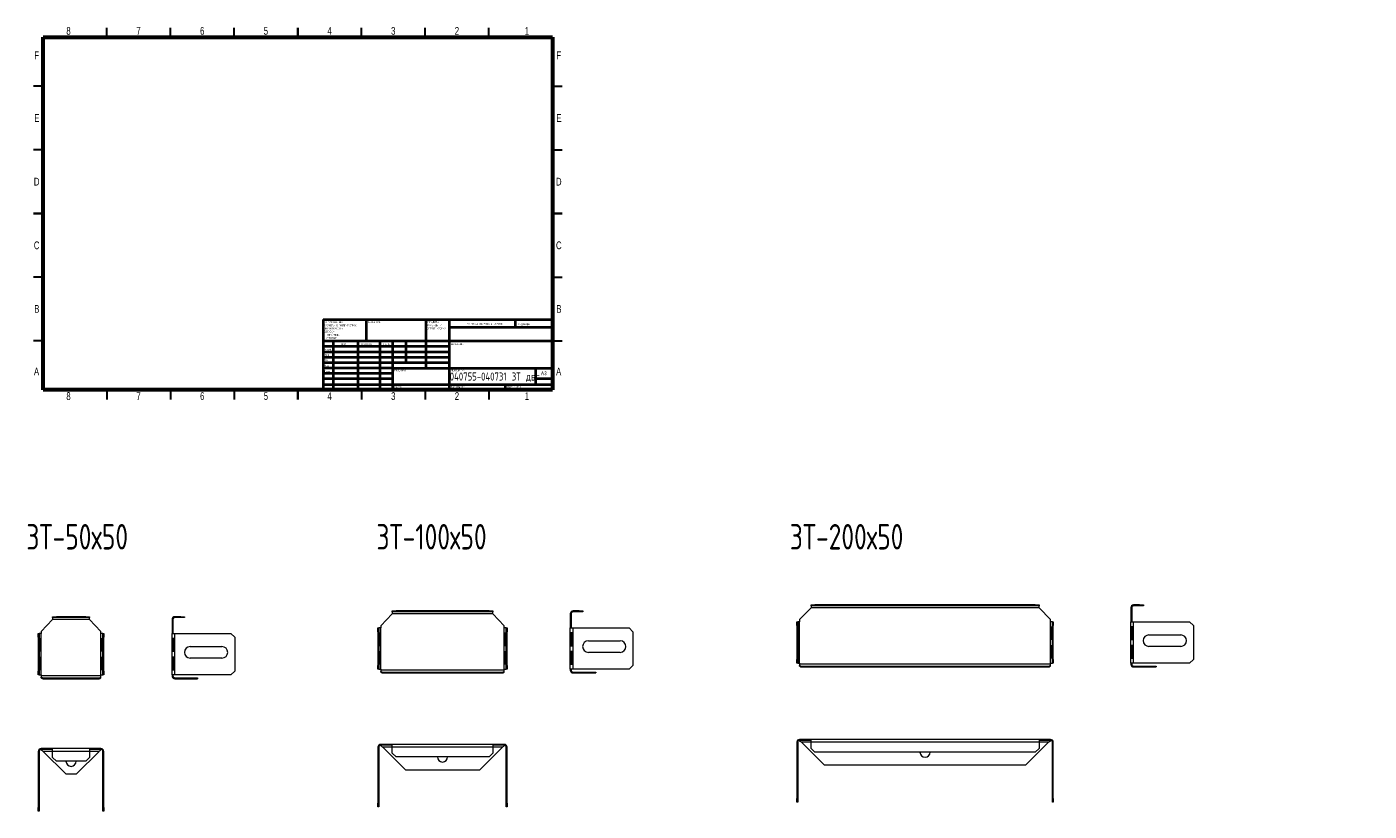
# Model space of a CAD drawing. Header units: millimetres. Extents: x -3 to 2198, y -1224 to 295.
# Tile 2 of 3: x -3 to 1051, y -321 to 295. Entities that reach past the tile are written whole.
import ezdxf

# ---------------------------------------------------------------- set-up
doc = ezdxf.new("R2010")
doc.units = ezdxf.units.MM
doc.styles.add('SLDTEXTSTYLE0', font='TXT', dxfattribs={"width": 0.7, "bigfont": 'bigfont'})
doc.styles.add('SLDTEXTSTYLE1', font='TXT', dxfattribs={"width": 0.75, "bigfont": 'bigfont'})
doc.styles.add('SLDTEXTSTYLE2', font='TXT', dxfattribs={"width": 0.75})
doc.styles.add('SLDTEXTSTYLE3', font='TXT', dxfattribs={"width": 0.681818, "bigfont": 'bigfont'})

# ---------------------------------------------------------------- blocks, each defined once
blk = doc.blocks.new('SW_NOTE_0')
at = {"color": 0, "linetype": 'Continuous', "lineweight": 0, "char_height": 1.5, "attachment_point": 1, "style": 'SLDTEXTSTYLE1'}
for s, insert in [('\\M+18452\\M+18443\\M+1844C\\M+18440\\M+18444\\M+18449\\M+18453\\M+1845D', (0, 1.9)), ('\\M+18448\\M+18440\\M+18454\\M+18452\\M+18445\\M+1844E\\M+18457\\M+1845C \\M+18449', (0, -0.6)), ('\\M+1844F\\M+18452\\M+18453\\M+18451\\M+1845C\\M+18445 \\M+1844B\\M+18451\\M+1844F\\M+1844D\\M+1844B\\M+18449', (0, -3.1))]:
    blk.add_mtext(s, dxfattribs=dict(at, insert=insert))
blk = doc.blocks.new('SW_NOTE_1')
at = {"color": 0, "linetype": 'Continuous', "lineweight": 0, "char_height": 1.5, "attachment_point": 1, "style": 'SLDTEXTSTYLE1'}
for s, insert in [('\\M+18450\\M+1844F \\M+18454\\M+1844D\\M+1844F\\M+1844C\\M+18458\\M+18440\\M+1844E\\M+18449\\M+1845F:', (0, 1.9)), ('\\M+18451\\M+18440\\M+18448\\M+1844D\\M+18445\\M+18451\\M+1845C \\M+18442 \\M+1844D\\M+18449\\M+1844C\\M+1844C\\M+18449\\M+1844D\\M+18445\\M+18453\\M+18451\\M+18440\\M+18456', (0, -0.6)), ('\\M+18459\\M+18445\\M+18451\\M+1844F\\M+18456\\M+1844F\\M+18442\\M+18440\\M+18453\\M+1844F\\M+18452\\M+18453\\M+1845D:', (0, -3.1)), ('\\M+18444\\M+1844F\\M+18450\\M+18454\\M+18452\\M+1844B\\M+18449:', (0, -5.6)), ('\\M+1844C\\M+18449\\M+1844E\\M+18445\\M+1844A\\M+1844E\\M+1845C\\M+18445:', (1.7, -8.1)), ('\\M+18454\\M+18443\\M+1844C\\M+1844F\\M+18442\\M+1845C\\M+18445:', (1.7, -10.6))]:
    blk.add_mtext(s, dxfattribs=dict(at, insert=insert))

msp = doc.modelspace()

# ---------------------------------------------------------------- linework, layer by layer
at = {"color": 7, "linetype": 'Continuous', "lineweight": 60}
for p, q in [((10, 10), (10, 287)), ((10, 287), (410, 287)), ((410, 287), (410, 10)), ((410, 10), (10, 10))]:
    msp.add_line(p, q, dxfattribs=at)
at = {"color": 7, "linetype": 'Continuous', "lineweight": 30}
for p, q in [((60, 287), (60, 294.5)), ((110, 287), (110, 294.5)), ((160, 287), (160, 294.5)), ((210, 287), (210, 294.5)), ((210, 294.5), (210, 287)), ((260, 287), (260, 294.5)), ((310, 287), (310, 294.5)), ((360, 287), (360, 294.5)), ((10, 248.5), (2.5, 248.5)), ((410, 248.5), (417.5, 248.5)), ((10, 198.5), (2.5, 198.5)), ((410, 198.5), (417.5, 198.5)), ((10, 148.5), (2.5, 148.5)), ((2.5, 148.5), (10, 148.5)), ((410, 148.5), (417.5, 148.5)), ((417.5, 148.5), (410, 148.5)), ((10, 98.5), (2.5, 98.5)), ((410, 98.5), (417.5, 98.5)), ((10, 48.5), (2.5, 48.5)), ((410, 48.5), (417.5, 48.5)), ((60, 10), (60, 2.5)), ((110, 10), (110, 2.5)), ((160, 10), (160, 2.5)), ((210, 10), (210, 2.5)), ((210, 2.5), (210, 10)), ((260, 10), (260, 2.5)), ((310, 10), (310, 2.5)), ((360, 10), (360, 2.5))]:
    msp.add_line(p, q, dxfattribs=at)
at = {"color": 7, "linetype": 'Continuous', "lineweight": 40}
for p, q in [((230, 65.2), (410, 65.2)), ((230, 65.2), (230, 10)), ((263.8, 48.2), (263.8, 65.2)), ((310.6, 65.2), (310.6, 27)), ((328.8, 65.2), (328.8, 10)), ((380.8, 58.9), (380.8, 65.2)), ((410, 58.9), (328.8, 58.9)), ((410, 48.2), (230, 48.2)), ((328.8, 44), (230, 44)), ((237.8, 48.2), (237.8, 10)), ((257, 48.2), (257, 10)), ((274.4, 48.2), (274.4, 10)), ((284.6, 10), (284.6, 48.2)), ((295, 31.2), (295, 48.2)), ((328.8, 39.7), (230, 39.7)), ((328.8, 35.5), (230, 35.5)), ((328.8, 31.2), (230, 31.2)), ((284.6, 27), (230, 27)), ((284.6, 22.7), (230, 22.7)), ((284.6, 27), (410, 27)), ((397, 14.2), (397, 27)), ((284.6, 18.5), (230, 18.5)), ((230, 14.2), (410, 14.2)), ((373, 10), (373, 14.2)), ((410, 18.5), (397, 18.5))]:
    msp.add_line(p, q, dxfattribs=at)
at = {"color": 7, "linetype": 'Continuous', "lineweight": 15}
for p, q in [((17.4, -169), (17.4, -168.3)), ((17.4, -168.3), (20.4, -168.3)), ((20.4, -168.3), (20.4, -169)), ((43.4, -168.3), (20.4, -168.3)), ((43.4, -169), (43.4, -168.3)), ((43.4, -168.3), (46.4, -168.3)), ((46.4, -168.3), (46.4, -169)), ((113.4, -168.3), (113.4, -169)), ((118.1, -168.3), (113.4, -168.3)), ((118.1, -169), (118.1, -168.3)), ((118.1, -168.3), (121.1, -168.3)), ((121.1, -168.3), (121.1, -169)), ((284.1, -166.1), (275.2, -175.4)), ((284.1, -164.5), (284.1, -163.8)), ((284.1, -163.8), (287.1, -163.8)), ((287.1, -164.5), (284.1, -164.5)), ((284.1, -164.5), (284.1, -166)), ((363.1, -166), (284.1, -166)), ((284.1, -166), (284.1, -166.1)), ((287.1, -163.8), (287.1, -164.5)), ((360.1, -163.8), (287.1, -163.8)), ((360.1, -164.5), (287.1, -164.5)), ((360.1, -164.5), (360.1, -163.8)), ((360.1, -163.8), (363.1, -163.8)), ((363.1, -164.5), (360.1, -164.5)), ((363.1, -163.8), (363.1, -164.5)), ((363.1, -166), (363.1, -164.5)), ((363.1, -166.1), (363.1, -166)), ((372.1, -175.4), (363.1, -166.1)), ((423.9, -166), (424.6, -166)), ((423.9, -166), (423.9, -166.1)), ((424.6, -166.1), (423.9, -166.1)), ((423.9, -166.1), (423.9, -175.4)), ((424.6, -166), (424.6, -166.1)), ((424.6, -166.1), (424.6, -175.4)), ((426.1, -163.8), (426.1, -164.5)), ((430.9, -163.8), (426.1, -163.8)), ((430.9, -164.5), (426.1, -164.5)), ((430.9, -164.5), (430.9, -163.8)), ((430.9, -163.8), (433.9, -163.8)), ((433.9, -164.5), (430.9, -164.5)), ((433.9, -163.8), (433.9, -164.5)), ((613, -161.3), (604, -170.6)), ((613, -159.8), (613, -159.1)), ((613, -159.1), (616, -159.1)), ((616, -159.8), (613, -159.8)), ((613, -159.8), (613, -161.3)), ((792, -161.3), (613, -161.3)), ((613, -161.3), (613, -161.3)), ((616, -159.1), (616, -159.8)), ((789, -159.1), (616, -159.1)), ((789, -159.8), (616, -159.8)), ((789, -159.8), (789, -159.1)), ((789, -159.1), (792, -159.1)), ((792, -159.8), (789, -159.8)), ((792, -159.1), (792, -159.8)), ((792, -161.3), (792, -159.8)), ((792, -161.3), (792, -161.3)), ((800.9, -170.6), (792, -161.3)), ((864.8, -161.3), (864.1, -161.3)), ((864.1, -161.3), (864.1, -170.6)), ((864.1, -161.3), (864.8, -161.3)), ((864.1, -161.3), (864.1, -161.3)), ((864.8, -161.3), (864.8, -170.6)), ((864.8, -161.3), (864.8, -161.3)), ((866.3, -159.1), (866.3, -159.8)), ((871, -159.1), (866.3, -159.1)), ((871, -159.8), (866.3, -159.8)), ((871, -159.8), (871, -159.1)), ((871, -159.1), (874, -159.1)), ((874, -159.8), (871, -159.8)), ((874, -159.1), (874, -159.8)), ((17.4, -170.5), (8.4, -179.8)), ((20.4, -169), (17.4, -169)), ((17.4, -169), (17.4, -170.5)), ((46.4, -170.5), (17.4, -170.5)), ((17.4, -170.5), (17.4, -170.5)), ((43.4, -169), (20.4, -169)), ((46.4, -169), (43.4, -169)), ((46.4, -170.5), (46.4, -169)), ((46.4, -170.5), (46.4, -170.5)), ((55.4, -179.8), (46.4, -170.5)), ((111.9, -170.5), (111.2, -170.5)), ((111.2, -170.5), (111.2, -179.8)), ((111.2, -170.5), (111.9, -170.5)), ((111.2, -170.5), (111.2, -170.5)), ((111.9, -170.5), (111.9, -179.8)), ((111.9, -170.5), (111.9, -170.5)), ((118.1, -169), (113.4, -169)), ((121.1, -169), (118.1, -169)), ((272.9, -177.1), (273.6, -177.1)), ((272.9, -180.1), (272.9, -177.1)), ((273.6, -177.1), (273.6, -180.1)), ((275.1, -177.1), (273.6, -177.1)), ((275.1, -209.6), (275.1, -177.1)), ((275.2, -177.1), (275.1, -177.1)), ((275.2, -175.4), (275.2, -177.1)), ((372.1, -177.1), (372.1, -175.4)), ((372.1, -209.6), (372.1, -177.1)), ((373.6, -177.1), (372.1, -177.1)), ((372.1, -177.1), (372.1, -177.1)), ((373.6, -177.1), (374.3, -177.1)), ((373.6, -180.1), (373.6, -177.1)), ((374.3, -177.1), (374.3, -180.1)), ((424.6, -175.4), (423.9, -175.4)), ((423.9, -175.4), (423.9, -177.1)), ((423.9, -177.1), (426.1, -177.1)), ((423.9, -209.6), (423.9, -177.1)), ((424.6, -175.4), (424.6, -177.1)), ((426.1, -209.6), (426.1, -177.1)), ((426.1, -177.1), (470.1, -177.1)), ((473.1, -180.1), (470.1, -177.1)), ((601.8, -175.3), (601.8, -172.3)), ((601.8, -172.3), (602.5, -172.3)), ((602.5, -175.3), (601.8, -175.3)), ((601.8, -175.3), (601.8, -201.8)), ((602.5, -172.3), (602.5, -175.3)), ((604, -172.3), (602.5, -172.3)), ((602.5, -175.3), (602.5, -201.8)), ((602.5, -176.3), (603.6, -176.3)), ((602.5, -186.3), (602.5, -176.3)), ((603.4, -176.3), (603.4, -186.3)), ((603.6, -176.3), (603.6, -186.3)), ((604, -170.6), (604, -172.3)), ((604, -204.8), (604, -172.3)), ((604, -172.3), (604, -172.3)), ((800.9, -172.3), (800.9, -170.6)), ((801, -172.3), (800.9, -172.3)), ((801, -204.8), (801, -172.3)), ((802.5, -172.3), (801, -172.3)), ((801.3, -186.3), (801.3, -176.3)), ((801.3, -176.3), (802.4, -176.3)), ((801.5, -186.3), (801.5, -176.3)), ((802.4, -176.3), (802.4, -186.3)), ((802.5, -172.3), (803.2, -172.3)), ((802.5, -175.3), (802.5, -172.3)), ((803.2, -175.3), (802.5, -175.3)), ((802.5, -201.8), (802.5, -175.3)), ((803.2, -172.3), (803.2, -175.3)), ((803.2, -201.8), (803.2, -175.3)), ((864.8, -170.6), (864.1, -170.6)), ((864.1, -170.6), (864.1, -172.3)), ((864.1, -172.3), (866.3, -172.3)), ((864.1, -204.8), (864.1, -172.3)), ((865.7, -176.3), (864.1, -176.3)), ((864.1, -176.3), (864.1, -186.3)), ((864.8, -170.6), (864.8, -172.3)), ((864.8, -176.3), (864.8, -186.3)), ((865.7, -186.3), (865.7, -176.3)), ((866.3, -204.8), (866.3, -172.3)), ((866.3, -172.3), (910.3, -172.3)), ((913.3, -175.3), (910.3, -172.3)), ((913.3, -175.3), (913.3, -201.8)), ((6.2, -184.5), (6.2, -181.5)), ((6.2, -181.5), (6.9, -181.5)), ((6.9, -184.5), (6.2, -184.5)), ((6.2, -184.5), (6.2, -211)), ((6.9, -181.5), (6.9, -184.5)), ((8.4, -181.5), (6.9, -181.5)), ((6.9, -184.5), (6.9, -211)), ((6.9, -185.5), (8, -185.5)), ((6.9, -195.5), (6.9, -185.5)), ((7.9, -185.5), (7.9, -195.5)), ((8, -185.5), (8, -195.5)), ((8.4, -179.8), (8.4, -181.5)), ((8.4, -214), (8.4, -181.5)), ((8.4, -181.5), (8.4, -181.5)), ((55.4, -181.5), (55.4, -179.8)), ((55.4, -214), (55.4, -181.5)), ((56.9, -181.5), (55.4, -181.5)), ((55.4, -181.5), (55.4, -181.5)), ((55.8, -195.5), (55.8, -185.5)), ((55.8, -185.5), (56.9, -185.5)), ((55.9, -195.5), (55.9, -185.5)), ((56.9, -181.5), (57.6, -181.5)), ((56.9, -184.5), (56.9, -181.5)), ((57.6, -184.5), (56.9, -184.5)), ((56.9, -211), (56.9, -184.5)), ((56.9, -185.5), (56.9, -195.5)), ((57.6, -181.5), (57.6, -184.5)), ((57.6, -211), (57.6, -184.5)), ((111.9, -179.8), (111.2, -179.8)), ((111.2, -179.8), (111.2, -181.5)), ((111.2, -181.5), (113.4, -181.5)), ((111.2, -214), (111.2, -181.5)), ((112.8, -185.5), (111.2, -185.5)), ((111.2, -185.5), (111.2, -195.5)), ((111.9, -179.8), (111.9, -181.5)), ((111.9, -185.5), (111.9, -195.5)), ((112.8, -195.5), (112.8, -185.5)), ((113.4, -214), (113.4, -181.5)), ((113.4, -181.5), (157.4, -181.5)), ((160.4, -184.5), (157.4, -181.5)), ((160.4, -184.5), (160.4, -211)), ((273.6, -180.1), (272.9, -180.1)), ((272.9, -180.1), (272.9, -206.6)), ((273.6, -180.1), (273.6, -206.6)), ((273.7, -181.1), (274.8, -181.1)), ((273.7, -191.1), (273.7, -181.1)), ((274.6, -181.1), (274.6, -191.1)), ((274.8, -181.1), (274.8, -191.1)), ((372.5, -191.1), (372.5, -181.1)), ((372.5, -181.1), (373.6, -181.1)), ((372.7, -191.1), (372.7, -181.1)), ((374.3, -180.1), (373.6, -180.1)), ((373.6, -206.6), (373.6, -180.1)), ((373.6, -181.1), (373.6, -191.1)), ((374.3, -206.6), (374.3, -180.1)), ((425.6, -181.1), (424, -181.1)), ((424, -181.1), (424, -191.1)), ((424.6, -181.1), (424.6, -191.1)), ((425.6, -191.1), (425.6, -181.1)), ((438.1, -187.3), (463.1, -187.3)), ((473.1, -180.1), (473.1, -206.6)), ((603.6, -186.3), (602.5, -186.3)), ((802.4, -186.3), (801.3, -186.3)), ((864.1, -186.3), (865.7, -186.3)), ((878.3, -182.6), (903.3, -182.6)), ((8, -195.5), (6.9, -195.5)), ((6.9, -200), (8, -200)), ((6.9, -210), (6.9, -200)), ((7.9, -200), (7.9, -210)), ((8, -200), (8, -210)), ((56.9, -195.5), (55.8, -195.5)), ((55.8, -210), (55.8, -200)), ((55.8, -200), (56.9, -200)), ((55.9, -210), (55.9, -200)), ((56.9, -200), (56.9, -210)), ((111.2, -195.5), (112.8, -195.5)), ((112.8, -200), (111.2, -200)), ((111.2, -200), (111.2, -210)), ((111.9, -200), (111.9, -210)), ((112.8, -210), (112.8, -200)), ((125.4, -191.8), (150.4, -191.8)), ((274.8, -191.1), (273.7, -191.1)), ((273.7, -195.6), (274.8, -195.6)), ((273.7, -205.6), (273.7, -195.6)), ((274.6, -195.6), (274.6, -205.6)), ((274.8, -195.6), (274.8, -205.6)), ((373.6, -191.1), (372.5, -191.1)), ((372.5, -205.6), (372.5, -195.6)), ((372.5, -195.6), (373.6, -195.6)), ((372.7, -205.6), (372.7, -195.6)), ((373.6, -195.6), (373.6, -205.6)), ((424, -191.1), (425.6, -191.1)), ((425.6, -195.6), (424, -195.6)), ((424, -195.6), (424, -205.6)), ((424.6, -195.6), (424.6, -205.6)), ((425.6, -205.6), (425.6, -195.6)), ((463.1, -196.3), (438.1, -196.3)), ((602.5, -190.8), (603.6, -190.8)), ((602.5, -200.8), (602.5, -190.8)), ((603.4, -190.8), (603.4, -200.8)), ((603.6, -190.8), (603.6, -200.8)), ((801.3, -200.8), (801.3, -190.8)), ((801.3, -190.8), (802.4, -190.8)), ((801.5, -200.8), (801.5, -190.8)), ((802.4, -190.8), (802.4, -200.8)), ((865.7, -190.8), (864.1, -190.8)), ((864.1, -190.8), (864.1, -200.8)), ((864.8, -190.8), (864.8, -200.8)), ((865.7, -200.8), (865.7, -190.8)), ((903.3, -191.6), (878.3, -191.6)), ((8, -210), (6.9, -210)), ((56.9, -210), (55.8, -210)), ((111.2, -210), (112.8, -210)), ((150.4, -200.8), (125.4, -200.8)), ((272.9, -209.6), (272.9, -206.6)), ((272.9, -206.6), (273.6, -206.6)), ((273.6, -209.6), (272.9, -209.6)), ((273.6, -206.6), (273.6, -209.6)), ((273.6, -209.6), (275.1, -209.6)), ((274.8, -205.6), (273.7, -205.6)), ((275.1, -209.6), (275.2, -209.6)), ((275.2, -209.6), (275.2, -210.3)), ((372.1, -210.3), (275.2, -210.3)), ((275.2, -210.3), (275.2, -211.4)), ((372.1, -209.6), (373.6, -209.6)), ((372.1, -209.6), (372.1, -209.6)), ((372.1, -210.3), (372.1, -209.6)), ((372.1, -211.4), (372.1, -210.3)), ((373.6, -205.6), (372.5, -205.6)), ((373.6, -206.6), (374.3, -206.6)), ((373.6, -209.6), (373.6, -206.6)), ((374.3, -209.6), (373.6, -209.6)), ((374.3, -206.6), (374.3, -209.6)), ((426.1, -209.6), (423.9, -209.6)), ((423.9, -209.6), (423.9, -210.3)), ((423.9, -210.3), (424.6, -210.3)), ((424, -205.6), (425.6, -205.6)), ((424.6, -209.6), (424.6, -210.3)), ((470.1, -209.6), (426.1, -209.6)), ((470.1, -209.6), (473.1, -206.6)), ((601.8, -201.8), (602.5, -201.8)), ((601.8, -204.8), (601.8, -201.8)), ((602.5, -204.8), (601.8, -204.8)), ((603.6, -200.8), (602.5, -200.8)), ((602.5, -201.8), (602.5, -204.8)), ((602.5, -204.8), (604, -204.8)), ((604, -204.8), (604, -204.8)), ((604, -204.8), (604, -205.6)), ((800.9, -205.6), (604, -205.6)), ((604, -205.6), (604, -206.6)), ((604, -207.1), (604, -206.6)), ((605.5, -207.8), (605.5, -207.1)), ((605.5, -207.1), (623.3, -207.1)), ((605.5, -207.8), (623.3, -207.8)), ((623.3, -207.1), (623.3, -207.8)), ((623.3, -207.1), (781.7, -207.1)), ((623.3, -207.8), (781.7, -207.8)), ((781.7, -207.1), (781.7, -207.8)), ((781.7, -207.1), (799.5, -207.1)), ((781.7, -207.8), (799.5, -207.8)), ((799.5, -207.1), (799.5, -207.8)), ((800.9, -204.8), (801, -204.8)), ((800.9, -205.6), (800.9, -204.8)), ((800.9, -206.6), (800.9, -205.6)), ((800.9, -207.1), (800.9, -206.6)), ((801, -204.8), (802.5, -204.8)), ((802.4, -200.8), (801.3, -200.8)), ((802.5, -201.8), (803.2, -201.8)), ((802.5, -204.8), (802.5, -201.8)), ((803.2, -204.8), (802.5, -204.8)), ((803.2, -201.8), (803.2, -204.8)), ((864.1, -200.8), (865.7, -200.8)), ((866.3, -204.8), (864.1, -204.8)), ((864.1, -204.8), (864.1, -205.6)), ((864.1, -205.6), (864.8, -205.6)), ((864.7, -207.1), (865.2, -206.6)), ((864.8, -204.8), (864.8, -205.6)), ((910.3, -204.8), (866.3, -204.8)), ((866.3, -207.8), (866.3, -207.1)), ((866.3, -207.1), (884, -207.1)), ((866.3, -207.8), (884, -207.8)), ((884, -207.1), (884, -207.8)), ((910.3, -204.8), (913.3, -201.8)), ((6.2, -214), (6.2, -211)), ((6.2, -211), (6.9, -211)), ((6.9, -214), (6.2, -214)), ((6.9, -211), (6.9, -214)), ((6.9, -214), (8.4, -214)), ((8.4, -214), (8.4, -214)), ((8.4, -214), (8.4, -214.8)), ((55.4, -214.8), (8.4, -214.8)), ((8.4, -214.8), (8.4, -215.8)), ((8.4, -216.3), (8.4, -215.8)), ((9.9, -216.3), (27.7, -216.3)), ((9.9, -217), (9.9, -216.3)), ((9.9, -217), (27.7, -217)), ((27.7, -216.3), (27.7, -217)), ((27.7, -216.3), (36.1, -216.3)), ((27.7, -217), (36.1, -217)), ((36.1, -216.3), (36.1, -217)), ((36.1, -216.3), (53.9, -216.3)), ((36.1, -217), (53.9, -217)), ((53.9, -216.3), (53.9, -217)), ((55.4, -214), (56.9, -214)), ((55.4, -214), (55.4, -214)), ((55.4, -214.8), (55.4, -214)), ((55.4, -215.8), (55.4, -214.8)), ((55.4, -216.3), (55.4, -215.8)), ((56.9, -211), (57.6, -211)), ((56.9, -214), (56.9, -211)), ((57.6, -214), (56.9, -214)), ((57.6, -211), (57.6, -214)), ((113.4, -214), (111.2, -214)), ((111.2, -214), (111.2, -214.8)), ((111.2, -214.8), (111.9, -214.8)), ((111.8, -216.3), (112.3, -215.8)), ((111.9, -214), (111.9, -214.8)), ((157.4, -214), (113.4, -214)), ((113.4, -217), (113.4, -216.3)), ((113.4, -216.3), (131.1, -216.3)), ((113.4, -217), (131.1, -217)), ((131.1, -216.3), (131.1, -217)), ((157.4, -214), (160.4, -211)), ((275.2, -211.9), (275.2, -211.4)), ((276.6, -212.5), (276.6, -211.8)), ((276.6, -211.8), (294.4, -211.8)), ((276.6, -212.5), (294.4, -212.5)), ((294.4, -211.8), (294.4, -212.5)), ((294.4, -211.8), (352.8, -211.8)), ((294.4, -212.5), (352.8, -212.5)), ((352.8, -211.8), (352.8, -212.5)), ((352.8, -211.8), (370.6, -211.8)), ((352.8, -212.5), (370.6, -212.5)), ((370.6, -211.8), (370.6, -212.5)), ((372.1, -211.9), (372.1, -211.4)), ((424.5, -211.9), (425, -211.4)), ((426.1, -212.5), (426.1, -211.8)), ((426.1, -211.8), (443.9, -211.8)), ((426.1, -212.5), (443.9, -212.5)), ((443.9, -211.8), (443.9, -212.5)), ((8.4, -272.6), (8.4, -271.9)), ((17.4, -271.9), (8.4, -271.9)), ((8.4, -271.9), (8.4, -272.6)), ((8.4, -271.9), (8.4, -271.9)), ((17.4, -272.6), (8.4, -272.6)), ((8.4, -272.6), (8.4, -272.6)), ((8.4, -272.6), (8.4, -273)), ((46.4, -271.9), (17.4, -271.9)), ((17.4, -274.1), (17.4, -271.9)), ((46.4, -271.9), (46.4, -274.1)), ((55.4, -271.9), (46.4, -271.9)), ((55.4, -272.6), (46.4, -272.6)), ((55.4, -272.6), (55.4, -271.9)), ((55.4, -271.9), (55.4, -272.6)), ((55.4, -271.9), (55.4, -271.9)), ((55.4, -272.6), (55.4, -272.6)), ((55.4, -273), (55.4, -272.6)), ((272.9, -270.8), (273.6, -270.8)), ((272.9, -270.8), (272.9, -314.8)), ((273.6, -270.8), (273.6, -314.8)), ((275.1, -268.6), (275.1, -269.3)), ((275.2, -268.6), (275.1, -268.6)), ((275.2, -269.3), (275.1, -269.3)), ((275.2, -269.3), (275.2, -268.6)), ((284.1, -268.6), (275.2, -268.6)), ((284.1, -269.3), (275.2, -269.3)), ((275.2, -269.3), (275.2, -269.7)), ((284.1, -270.8), (276.6, -270.8)), ((276.6, -270.8), (294.4, -288.5)), ((363.1, -268.6), (284.1, -268.6)), ((284.1, -270.8), (284.1, -268.6)), ((363.1, -270.8), (284.1, -270.8)), ((284.1, -275.5), (284.1, -270.8)), ((352.8, -288.5), (370.6, -270.8)), ((363.1, -268.6), (363.1, -270.8)), ((372.1, -268.6), (363.1, -268.6)), ((372.1, -269.3), (363.1, -269.3)), ((363.1, -270.8), (363.1, -275.5)), ((370.6, -270.8), (363.1, -270.8)), ((372.1, -269.3), (372.1, -268.6)), ((372.1, -268.6), (372.1, -269.3)), ((372.1, -268.6), (372.1, -268.6)), ((372.1, -269.3), (372.1, -269.3)), ((372.1, -269.7), (372.1, -269.3)), ((374.3, -270.8), (373.6, -270.8)), ((373.6, -314.8), (373.6, -270.8)), ((374.3, -314.8), (374.3, -270.8)), ((601.8, -267), (602.5, -267)), ((601.8, -267), (601.8, -311.1)), ((602.5, -267), (602.5, -311.1)), ((604, -265.5), (604, -264.8)), ((613, -264.8), (604, -264.8)), ((604, -264.8), (604, -265.5)), ((604, -264.8), (604, -264.8)), ((613, -265.5), (604, -265.5)), ((604, -265.5), (604, -265.5)), ((604, -265.5), (604, -266)), ((613, -267), (605.5, -267)), ((605.5, -267), (623.3, -284.8)), ((792, -264.8), (613, -264.8)), ((613, -267), (613, -264.8)), ((792, -267), (613, -267)), ((613, -271.8), (613, -267)), ((613, -271.8), (616, -274.8)), ((781.7, -284.8), (799.5, -267)), ((789, -274.8), (792, -271.8)), ((792, -264.8), (792, -267)), ((800.9, -264.8), (792, -264.8)), ((800.9, -265.5), (792, -265.5)), ((792, -267), (792, -271.8)), ((799.5, -267), (792, -267)), ((800.9, -265.5), (800.9, -264.8)), ((801, -264.8), (800.9, -264.8)), ((801, -265.5), (800.9, -265.5)), ((800.9, -266), (800.9, -265.5)), ((801, -264.8), (801, -265.5)), ((803.2, -267), (802.5, -267)), ((802.5, -311.1), (802.5, -267)), ((803.2, -311.1), (803.2, -267)), ((6.2, -274.1), (6.9, -274.1)), ((6.2, -274.1), (6.2, -318.1)), ((6.9, -274.1), (6.9, -318.1)), ((17.4, -274.1), (9.9, -274.1)), ((9.9, -274.1), (27.7, -291.9)), ((46.4, -274.1), (17.4, -274.1)), ((17.4, -278.9), (17.4, -274.1)), ((17.4, -278.9), (20.4, -281.9)), ((43.4, -281.9), (20.4, -281.9)), ((36.1, -291.9), (53.9, -274.1)), ((43.4, -281.9), (46.4, -278.9)), ((46.4, -274.1), (46.4, -278.9)), ((53.9, -274.1), (46.4, -274.1)), ((57.6, -274.1), (56.9, -274.1)), ((56.9, -318.1), (56.9, -274.1)), ((57.6, -318.1), (57.6, -274.1)), ((284.1, -275.5), (287.1, -278.5)), ((360.1, -278.5), (287.1, -278.5)), ((360.1, -278.5), (363.1, -275.5)), ((789, -274.8), (616, -274.8)), ((27.7, -291.9), (36.1, -291.9)), ((294.4, -288.5), (352.8, -288.5)), ((623.3, -284.8), (781.7, -284.8)), ((272.9, -314.8), (273.6, -314.8)), ((272.9, -317.8), (272.9, -314.8)), ((273.6, -314.8), (273.6, -317.8)), ((373.6, -314.8), (374.3, -314.8)), ((373.6, -317.8), (373.6, -314.8)), ((374.3, -314.8), (374.3, -317.8)), ((601.8, -311.1), (602.5, -311.1)), ((601.8, -314.1), (601.8, -311.1)), ((602.5, -314.1), (601.8, -314.1)), ((602.5, -311.1), (602.5, -314.1)), ((802.5, -311.1), (803.2, -311.1)), ((802.5, -314.1), (802.5, -311.1)), ((803.2, -314.1), (802.5, -314.1)), ((803.2, -311.1), (803.2, -314.1)), ((6.2, -318.1), (6.9, -318.1)), ((6.2, -321.1), (6.2, -318.1)), ((6.9, -321.1), (6.2, -321.1)), ((6.9, -318.1), (6.9, -321.1)), ((56.9, -318.1), (57.6, -318.1)), ((56.9, -321.1), (56.9, -318.1)), ((57.6, -321.1), (56.9, -321.1)), ((57.6, -318.1), (57.6, -321.1)), ((273.6, -317.8), (272.9, -317.8)), ((374.3, -317.8), (373.6, -317.8))]:
    msp.add_line(p, q, dxfattribs=at)
for centre, radius, start, end in [((113.4, -170.5), 2.2, 90, 180), ((426.1, -166), 2.2, 90, 180), ((426.1, -166), 1.5, 90, 180), ((866.3, -161.3), 2.2, 90, 180), ((866.3, -161.3), 1.5, 90, 180), ((113.4, -170.5), 1.5, 90, 180), ((438.1, -191.8), 4.5, 90, 270), ((463.1, -191.8), 4.5, 270, 90), ((878.3, -187.1), 4.5, 90, 270), ((903.3, -187.1), 4.5, 270, 90), ((125.4, -196.3), 4.5, 90, 270), ((150.4, -196.3), 4.5, 270, 90), ((426.1, -210.3), 2.2, 180, 225), ((426.1, -210.3), 1.5, 180, 225), ((866.3, -205.6), 2.2, 180, 225), ((866.3, -205.6), 1.5, 180, 225), ((113.4, -214.8), 2.2, 180, 225), ((113.4, -214.8), 1.5, 180, 225), ((8.4, -274.1), 2.2, 90, 180), ((8.4, -274.1), 1.5, 90, 180), ((55.4, -274.1), 2.2, 0, 90), ((55.4, -274.1), 1.5, 0, 90), ((275.1, -270.8), 2.2, 90, 180), ((275.1, -270.8), 1.5, 90, 180), ((372.1, -270.8), 2.2, 0, 90), ((372.1, -270.8), 1.5, 0, 90), ((604, -267), 2.2, 90, 180), ((604, -267), 1.5, 90, 180), ((801, -267), 2.2, 0, 90), ((801, -267), 1.5, 360, 90), ((31.9, -281.9), 4, 180, 0), ((323.6, -278.5), 4, 180, 0), ((702.5, -274.8), 4, 180, 0)]:
    msp.add_arc(centre, radius, start, end, dxfattribs=at)
for points in [[(604, -206.6), (604.3, -206.8), (604.5, -206.9), (605, -207), (605.2, -207.1), (605.5, -207.1)], [(604, -207.1), (604.3, -207.3), (604.5, -207.5), (605, -207.7), (605.2, -207.8), (605.5, -207.8)], [(799.5, -207.1), (799.7, -207.1), (800, -207), (800.4, -206.9), (800.7, -206.8), (800.9, -206.6)], [(799.5, -207.8), (799.7, -207.8), (800, -207.7), (800.4, -207.5), (800.7, -207.3), (800.9, -207.1)], [(864.7, -207.1), (864.9, -207.3), (865.1, -207.5), (865.7, -207.7), (866, -207.8), (866.3, -207.8)], [(865.2, -206.6), (865.3, -206.8), (865.5, -206.9), (865.9, -207), (866.1, -207.1), (866.3, -207.1)], [(8.4, -215.8), (8.7, -216), (8.9, -216.1), (9.4, -216.2), (9.7, -216.3), (9.9, -216.3)], [(8.4, -216.3), (8.7, -216.5), (8.9, -216.7), (9.4, -216.9), (9.7, -217), (9.9, -217)], [(53.9, -216.3), (54.1, -216.3), (54.4, -216.2), (54.9, -216.1), (55.1, -216), (55.4, -215.8)], [(53.9, -217), (54.1, -217), (54.4, -216.9), (54.9, -216.7), (55.1, -216.5), (55.4, -216.3)], [(111.8, -216.3), (112, -216.5), (112.2, -216.7), (112.8, -216.9), (113.1, -217), (113.4, -217)], [(112.3, -215.8), (112.4, -216), (112.6, -216.1), (113, -216.2), (113.2, -216.3), (113.4, -216.3)], [(275.2, -211.4), (275.4, -211.5), (275.7, -211.7), (276.2, -211.8), (276.4, -211.8), (276.6, -211.8)], [(275.2, -211.9), (275.4, -212.1), (275.7, -212.3), (276.2, -212.5), (276.4, -212.5), (276.6, -212.5)], [(370.6, -211.8), (370.9, -211.8), (371.1, -211.8), (371.6, -211.7), (371.9, -211.5), (372.1, -211.4)], [(370.6, -212.5), (370.9, -212.5), (371.1, -212.5), (371.6, -212.3), (371.9, -212.1), (372.1, -211.9)], [(424.5, -211.9), (424.7, -212.1), (425, -212.3), (425.5, -212.5), (425.8, -212.5), (426.1, -212.5)], [(425, -211.4), (425.2, -211.5), (425.3, -211.7), (425.7, -211.8), (425.9, -211.8), (426.1, -211.8)], [(8.4, -273), (8.7, -273.1), (8.9, -273.3), (9.4, -273.7), (9.7, -273.9), (9.9, -274.1)], [(53.9, -274.1), (54.1, -273.9), (54.4, -273.7), (54.9, -273.3), (55.1, -273.1), (55.4, -273)], [(275.2, -269.7), (275.4, -269.8), (275.7, -270), (276.2, -270.4), (276.4, -270.6), (276.6, -270.8)], [(370.6, -270.8), (370.9, -270.6), (371.1, -270.4), (371.6, -270), (371.9, -269.8), (372.1, -269.7)], [(604, -266), (604.3, -266.1), (604.5, -266.3), (605, -266.6), (605.2, -266.8), (605.5, -267)], [(799.5, -267), (799.7, -266.8), (800, -266.6), (800.4, -266.3), (800.7, -266.1), (800.9, -266)]]:
    msp.add_open_spline(points, degree=3, knots=[0, 0, 0, 0, 0.5, 0.5, 1, 1, 1, 1], dxfattribs=at)

# ---------------------------------------------------------------- block references
at = {"color": 7, "linetype": 'Continuous', "lineweight": 0}
for name, p in [('SW_NOTE_1', (230.6, 62)), ('SW_NOTE_0', (311.3, 62.1))]:
    msp.add_blockref(name, p, dxfattribs=at)

# ---------------------------------------------------------------- texts
for s, insert, char_height, attachment_point, style in [('8', (29.9, 295.1), 6.1, 2, 'SLDTEXTSTYLE2'), ('6', (134.9, 295.1), 6.1, 2, 'SLDTEXTSTYLE2'), ('3', (284.9, 295.1), 6.1, 2, 'SLDTEXTSTYLE2'), ('2', (334.9, 295.1), 6.1, 2, 'SLDTEXTSTYLE2'), ('7', (84.9, 295.1), 6.1, 2, 'SLDTEXTSTYLE2'), ('5', (184.9, 295.1), 6.1, 2, 'SLDTEXTSTYLE2'), ('4', (234.9, 295.1), 6.1, 2, 'SLDTEXTSTYLE2'), ('1', (389.9, 295.1), 6.1, 2, 'SLDTEXTSTYLE2'), ('F', (4.9, 275.9), 6.1, 2, 'SLDTEXTSTYLE2'), ('F', (414.9, 275.9), 6.1, 2, 'SLDTEXTSTYLE2'), ('E', (5, 226.6), 6.1, 2, 'SLDTEXTSTYLE2'), ('E', (415, 226.6), 6.1, 2, 'SLDTEXTSTYLE2'), ('D', (4.9, 176.6), 6.1, 2, 'SLDTEXTSTYLE2'), ('D', (414.9, 176.6), 6.1, 2, 'SLDTEXTSTYLE2'), ('C', (4.9, 126.6), 6.1, 2, 'SLDTEXTSTYLE2'), ('C', (414.9, 126.6), 6.1, 2, 'SLDTEXTSTYLE2'), ('B', (5, 76.6), 6.1, 2, 'SLDTEXTSTYLE2'), ('B', (415, 76.6), 6.1, 2, 'SLDTEXTSTYLE2'), ('\\M+1844F\\M+18441\\M+18451\\M+18440\\M+18441\\M+1844F\\M+18453\\M+1844B\\M+18440:', (264.4, 63.9), 1.5, 1, 'SLDTEXTSTYLE1'), ('\\M+1844E\\M+18445 \\M+1844D\\M+18440\\M+18452\\M+18459\\M+18453\\M+18440\\M+18441\\M+18449\\M+18451\\M+1844F\\M+18442\\M+18440\\M+18453\\M+1845D \\M+18458\\M+18445\\M+18451\\M+18453\\M+18445\\M+18447', (342.6, 62.5), 1.5, 1, 'SLDTEXTSTYLE1'), ('\\M+18451\\M+18445\\M+18444\\M+18440\\M+1844B\\M+18457\\M+18449\\M+18460', (383.3, 62.3), 1.5, 1, 'SLDTEXTSTYLE1'), ('\\M+18451\\M+18470\\M+18478\\M+18482\\M+18470\\M+18471.', (230.2, 42.4), 1.5, 1, 'SLDTEXTSTYLE1'), ('\\M+18449\\M+1844D\\M+18460', (244.3, 46.5), 1.5, 1, 'SLDTEXTSTYLE1'), ('\\M+18450\\M+1844F\\M+18444\\M+18450\\M+18449\\M+18452\\M+1845D', (260, 46.6), 1.5, 1, 'SLDTEXTSTYLE1'), ('\\M+18444\\M+18440\\M+18453\\M+18440', (277.2, 46.6), 1.5, 1, 'SLDTEXTSTYLE1'), ('\\M+1844E\\M+18440\\M+18448\\M+18442\\M+18440\\M+1844E\\M+18449\\M+18445:', (330.1, 46.6), 1.5, 1, 'SLDTEXTSTYLE1'), ('\\M+18450\\M+18482\\M+18480\\M+18472.', (230.4, 38.2), 1.5, 1, 'SLDTEXTSTYLE1'), ('\\M+18454\\M+18484\\M+18472.', (230.4, 34.1), 1.5, 1, 'SLDTEXTSTYLE1'), ('A', (4.8, 27.4), 6.1, 2, 'SLDTEXTSTYLE2'), ('\\M+1844D\\M+18470\\M+1848A.', (230.5, 29.7), 1.5, 1, 'SLDTEXTSTYLE1'), ('\\M+18453.\\M+1847B\\M+18480\\M+1847E\\M+18484\\M+18482', (230.7, 25.3), 1.5, 1, 'SLDTEXTSTYLE1'), ('\\M+1844D\\M+18440\\M+18453\\M+18445\\M+18451\\M+18449\\M+18440\\M+1844C:', (285.6, 26), 1.5, 1, 'SLDTEXTSTYLE1'), ('040755-040731 \\M+18448\\M+18453 \\M+18474\\M+18472\\M+18473', (364.5, 23.6), 6.35, 2, 'SLDTEXTSTYLE1'), ('\\M+18458\\M+18445\\M+18451\\M+18453\\M+18445\\M+18447 \\M+18782:', (330.4, 26), 1.5, 1, 'SLDTEXTSTYLE1'), ('A3', (400.9, 24.4), 2.91, 1, 'SLDTEXTSTYLE2'), ('A', (414.8, 27.4), 6.1, 2, 'SLDTEXTSTYLE2'), ('\\M+1844D\\M+18440\\M+18452\\M+18452\\M+18440:', (285.6, 12.9), 1.499, 1, 'SLDTEXTSTYLE1'), ('\\M+1844D\\M+18440\\M+18452\\M+18459\\M+18453\\M+18440\\M+18441:1:1', (330.1, 12.9), 1.5, 1, 'SLDTEXTSTYLE1'), ('\\M+1844C\\M+18449\\M+18452\\M+18453 1 \\M+18449\\M+18448 1', (374.5, 12.9), 1.5, 1, 'SLDTEXTSTYLE3'), ('8', (29.9, 8.1), 6.1, 2, 'SLDTEXTSTYLE2'), ('7', (84.9, 8.1), 6.1, 2, 'SLDTEXTSTYLE2'), ('6', (134.9, 8.1), 6.1, 2, 'SLDTEXTSTYLE2'), ('5', (184.9, 8.1), 6.1, 2, 'SLDTEXTSTYLE2'), ('4', (234.9, 8.1), 6.1, 2, 'SLDTEXTSTYLE2'), ('3', (284.9, 8.1), 6.1, 2, 'SLDTEXTSTYLE2'), ('2', (334.9, 8.1), 6.1, 2, 'SLDTEXTSTYLE2'), ('1', (389.9, 8.1), 6.1, 2, 'SLDTEXTSTYLE2'), ('\\M+18448\\M+18453-50\\M+1848750', (-3.2, -95.5), 20, 1, 'SLDTEXTSTYLE0'), ('\\M+18448\\M+18453-100\\M+1848750', (271.7, -95.5), 20, 1, 'SLDTEXTSTYLE0'), ('\\M+18448\\M+18453-200\\M+1848750', (596.3, -95.5), 20, 1, 'SLDTEXTSTYLE0')]:
    msp.add_mtext(s, dxfattribs=dict(at, insert=insert, char_height=char_height, attachment_point=attachment_point, style=style))

doc.saveas('drawing.dxf')
